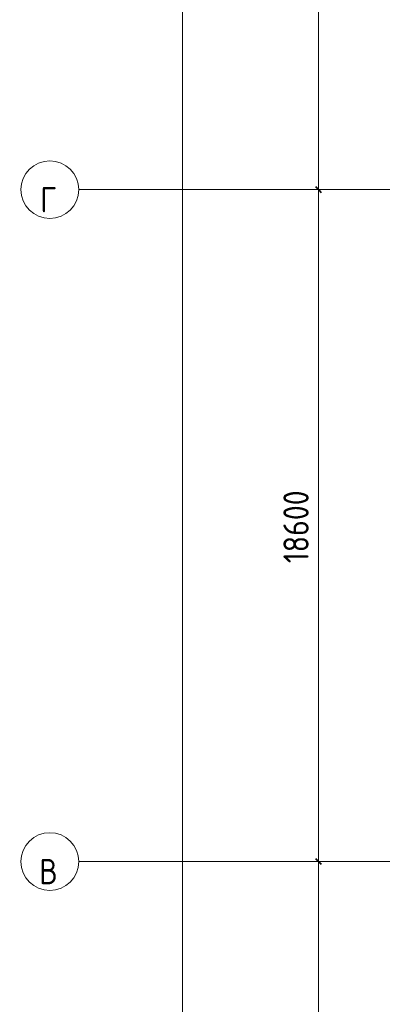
# Model space of a CAD drawing. Header units: millimetres. Extents: x -32229 to 288056, y -13689 to 125138.
# Tile 64 of 92: x -32229 to -22180, y 71500 to 98755. Entities that reach past the tile are written whole.
import ezdxf

# ---------------------------------------------------------------- set-up
doc = ezdxf.new("R2010")
doc.units = ezdxf.units.MM
doc.linetypes.add('ADSK_Линия сетки', pattern=[25, 20, -2.5, 0, -2.5])
for name, color, linetype, lineweight in [('A-ANNO-DIMS', 7, 'Continuous', 9), ('A-ANNO-DIMS-200', 7, 'Continuous', 9), ('S-GRID', 7, 'Continuous', 9), ('S-GRID-IDEN', 7, 'Continuous', 9)]:
    doc.layers.add(name, color=color, linetype=linetype, lineweight=lineweight)
doc.styles.add('GOST Common_2', font='GOST_Common.ttf', dxfattribs={"width": 0.9, "height": 700})
doc.styles.add('GOST Common_5', font='GOST_Common.ttf', dxfattribs={"width": 0.9, "height": 700})
doc.dimstyles.new('ADSK_Основной_3_5_мм', dxfattribs={"dimscale": 304.8, "dimtxt": 704.000497, "dimasz": 0.492126, "dimexe": 0.984252, "dimexo": 0.984252, "dimgap": 0.19685, "dimtad": 1, "dimdec": 0, "dimdsep": 46, "dimtxsty": 'GOST Common_5', "dimblk1": 'OBLIQUE', "dimblk2": 'OBLIQUE', "dimsah": 1, "dimcen": 0.09, "dimdle": 0.984252, "dimazin": 2, "dimtfac": 1, "dimtdec": 4, "dimtix": 1, "dimtmove": 0, "dimatfit": 3, "dimfxl": 1, "dimtvp": 1, "dimtolj": 1, "dimtzin": 0, "dimarcsym": 2})

# ---------------------------------------------------------------- blocks, each defined once
blk = doc.blocks.new('Ось сетки - Круг_Ø8 мм-6577--02 ЭО')
at = {"layer": 'S-GRID-IDEN', "color": 253, "true_color": 0xaaaaaa}
for start, end in [(360, 180), (180, 360)]:
    blk.add_arc((0, 0), 4, start, end, dxfattribs=at)
blk = doc.blocks.new('DIMBLOCK416--02 ЭО')
at = {"layer": 'A-ANNO-DIMS-200', "color": 8, "lineweight": 40, "true_color": 0x808080}
for p, q in [((-23946, 75450), (-24021, 75525)), ((-23946, 75450), (-23871, 75375)), ((-23946, 28150), (-24021, 28225)), ((-23946, 28150), (-23871, 28075))]:
    blk.add_line(p, q, dxfattribs=at)
at = {"layer": 'A-ANNO-DIMS-200', "color": 8, "true_color": 0x808080}
for p, q in [((-23752, 75450), (-24246, 75450)), ((-23946, 28150), (-23946, 75450)), ((-23946, 75450), (-23752, 75450)), ((-23752, 28150), (-24246, 28150)), ((-23946, 28150), (-23752, 28150))]:
    blk.add_line(p, q, dxfattribs=at)
at = {"layer": 'A-ANNO-DIMS-200', "color": 0, "insert": (-24921, 50666), "char_height": 700, "width": 2720.54, "attachment_point": 1, "rotation": 90, "line_spacing_factor": 1.022761, "style": 'GOST Common_5'}
blk.add_mtext('47300', dxfattribs=at)
blk = doc.blocks.new('_Oblique')
at = {"color": 0, "linetype": 'ByBlock', "lineweight": -2}
blk.add_line((-0.5, -0.5), (0.5, 0.5), dxfattribs=at)
blk = doc.blocks.new('DIMBLOCK417--02 ЭО')
at = {"layer": 'A-ANNO-DIMS-200', "color": 8, "true_color": 0x808080}
for p, q in [((-23752, 94050), (-24246, 94050)), ((-23946, 75450), (-23946, 94050)), ((-23946, 94050), (-23752, 94050)), ((-23752, 75450), (-24246, 75450)), ((-23946, 75450), (-23752, 75450))]:
    blk.add_line(p, q, dxfattribs=at)
at = {"layer": 'A-ANNO-DIMS-200', "color": 8, "lineweight": 40, "true_color": 0x808080}
for p, q in [((-23946, 94050), (-24021, 94125)), ((-23946, 94050), (-23871, 93975)), ((-23946, 75450), (-24021, 75525)), ((-23946, 75450), (-23871, 75375))]:
    blk.add_line(p, q, dxfattribs=at)
at = {"layer": 'A-ANNO-DIMS-200', "color": 0, "insert": (-24921, 83712), "char_height": 700, "width": 2491.45, "attachment_point": 1, "rotation": 90, "line_spacing_factor": 1.022761, "style": 'GOST Common_5'}
blk.add_mtext('18600', dxfattribs=at)
blk = doc.blocks.new('DIMBLOCK418--02 ЭО')
at = {"layer": 'A-ANNO-DIMS-200', "color": 8, "true_color": 0x808080}
for p, q in [((-23946, 94050), (-23946, 120550)), ((-23752, 120250), (-24246, 120250)), ((-23946, 120250), (-23752, 120250)), ((-23752, 94050), (-24246, 94050)), ((-23946, 94050), (-23752, 94050))]:
    blk.add_line(p, q, dxfattribs=at)
at = {"layer": 'A-ANNO-DIMS-200', "color": 8, "lineweight": 40, "true_color": 0x808080}
for p, q in [((-23946, 120250), (-24021, 120325)), ((-23946, 120250), (-23871, 120175)), ((-23946, 94050), (-24021, 94125)), ((-23946, 94050), (-23871, 93975))]:
    blk.add_line(p, q, dxfattribs=at)
at = {"layer": 'A-ANNO-DIMS-200', "color": 0, "insert": (-24921, 106046), "char_height": 700, "width": 2648.95, "attachment_point": 1, "rotation": 90, "line_spacing_factor": 1.022761, "style": 'GOST Common_5'}
blk.add_mtext('26200', dxfattribs=at)
blk = doc.blocks.new('DIMBLOCK419--02 ЭО')
at = {"layer": 'A-ANNO-DIMS-200', "color": 8, "true_color": 0x808080}
for p, q in [((-27720, -5550), (-27720, 120550)), ((-27526, 120250), (-28020, 120250)), ((-27720, 120250), (-27526, 120250)), ((-27526, -5250), (-28020, -5250)), ((-27720, -5250), (-27526, -5250))]:
    blk.add_line(p, q, dxfattribs=at)
at = {"layer": 'A-ANNO-DIMS-200', "color": 8, "lineweight": 40, "true_color": 0x808080}
for p, q in [((-27720, 120250), (-27795, 120325)), ((-27720, 120250), (-27645, 120175)), ((-27720, -5250), (-27795, -5175)), ((-27720, -5250), (-27645, -5325))]:
    blk.add_line(p, q, dxfattribs=at)
at = {"layer": 'A-ANNO-DIMS-200', "color": 0, "insert": (-28695, 56241), "char_height": 700, "width": 3021.24, "attachment_point": 1, "rotation": 90, "line_spacing_factor": 1.022761, "style": 'GOST Common_5'}
blk.add_mtext('125500', dxfattribs=at)

msp = doc.modelspace()

# ---------------------------------------------------------------- linework, layer by layer
at = {"layer": 'S-GRID', "color": 253, "linetype": 'ADSK_Линия сетки', "true_color": 0xaaaaaa}
for p, q in [((131381.2, 94050), (-30593.4, 94050)), ((131381.2, 75450), (-30593.4, 75450))]:
    msp.add_line(p, q, dxfattribs=at)

# ---------------------------------------------------------------- block references
at = {"layer": 'S-GRID-IDEN', "color": 253, "true_color": 0xaaaaaa, "xscale": 199.9999999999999, "yscale": 199.9999999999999, "zscale": 199.9999999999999, "rotation": 89.99999999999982}
for p in [(-31393.4, 94050), (-31393.4, 75450)]:
    msp.add_blockref('Ось сетки - Круг_Ø8 мм-6577--02 ЭО', p, dxfattribs=at)

# ---------------------------------------------------------------- texts
at = {"layer": 'S-GRID-IDEN', "color": 253, "true_color": 0xaaaaaa, "char_height": 700, "attachment_point": 5, "line_spacing_factor": 1.022766, "style": 'GOST Common_2'}
for s, insert, width in [('\\pt179.998,360.003,540.001,719.999,899.997,1080.002,1260,1439.998,1620.003,1800.001,1979.999,2159.997,2340.002,2520,2699.998,2880.003,3060.001,3239.999,3419.997,3600.002,3780,3959.998,4140.003,4320.001,4499.999,4679.997,4860.002,5040,5219.998,5400.003,5580.001,5759.999;Г', (-31435, 93773.6), 464.4), ('\\pt179.998,360.003,540.001,719.999,899.997,1080.002,1260,1439.998,1620.003,1800.001,1979.999,2159.997,2340.002,2520,2699.998,2880.003,3060.001,3239.999,3419.997,3600.002,3780,3959.998,4140.003,4320.001,4499.999,4679.997,4860.002,5040,5219.998,5400.003,5580.001,5759.999;В', (-31434.1, 75173.6), 523.8)]:
    msp.add_mtext(s, dxfattribs=dict(at, insert=insert, width=width))

# ---------------------------------------------------------------- dimensions: what is measured, and where the dimension line sits
at = {"layer": 'A-ANNO-DIMS', "color": 8, "true_color": 0x808080}
for base, p1, p2, override, picture, middle in [((-27720.3, 120250), (-27826.3, -5250), (-27826.3, 120250), {"dimpost": '<>', "dimfxl": 125500}, 'DIMBLOCK419--02 ЭО', (-28130.3, 57500)), ((-23946.4, 120250), (-24052.5, 94050), (-24052.5, 120250), {"dimpost": '<>', "dimfxl": 26200}, 'DIMBLOCK418--02 ЭО', (-24356.4, 107150)), ((-23946.4, 94050), (-24052.5, 75450), (-24052.5, 94050), {"dimpost": '<>', "dimfxl": 18600}, 'DIMBLOCK417--02 ЭО', (-24356.4, 84750)), ((-23946.4, 75450), (-24052.5, 28150), (-24052.5, 75450), {"dimpost": '<>', "dimfxl": 47300}, 'DIMBLOCK416--02 ЭО', (-24356.4, 51800))]:
    dim = msp.add_linear_dim(base=base, p1=p1, p2=p2, angle=90, dimstyle='ADSK_Основной_3_5_мм', override=override, dxfattribs=at)
    dim.commit()
    dim.dimension.update_dxf_attribs({"geometry": picture, "text_midpoint": middle})

doc.saveas('drawing.dxf')
